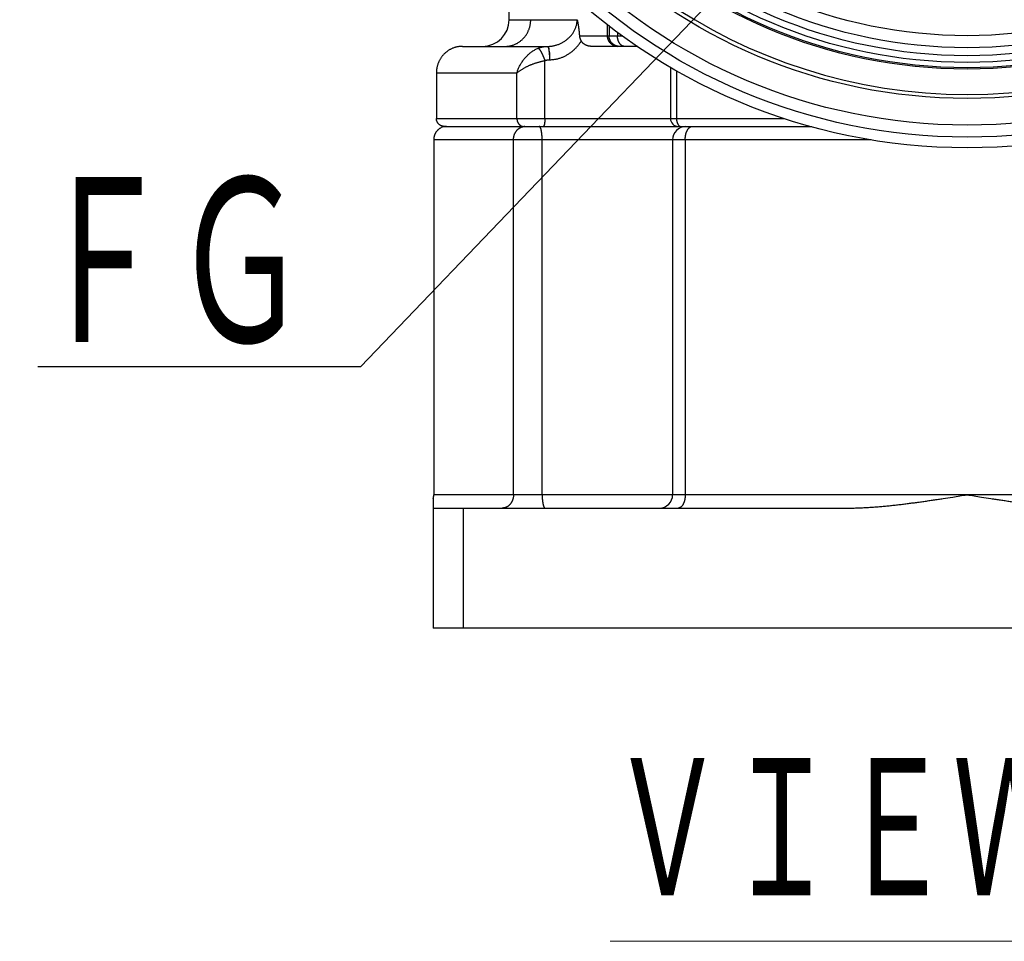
# Model space of a CAD drawing. Header units: millimetres. Extents: x 0 to 1733, y 0 to 1188.
# Tile 4 of 154: x 513 to 602, y 240 to 323. Entities that reach past the tile are written whole.
import ezdxf

# ---------------------------------------------------------------- set-up
doc = ezdxf.new("R2010")
doc.units = ezdxf.units.MM
doc.header["$LTSCALE"] = 0.727559
for name, color, linetype in [('NoLayerName_001', 7, 'Continuous'), ('NoLayerName_004', 7, 'Continuous'), ('NoLayerName_007', 7, 'Continuous')]:
    doc.layers.add(name, color=color, linetype=linetype)
doc.styles.get("Standard").update_dxf_attribs({"font": 'txt', "bigfont": 'extfont2'})
doc.dimstyles.get("Standard").update_dxf_attribs({"dimtxt": 2.5, "dimasz": 2.5, "dimexe": 1, "dimexo": 1, "dimtad": 1, "dimdec": 3, "dimzin": 0, "dimdsep": 46, "dimtxsty": 'Standard', "dimcen": 2.5, "dimadec": 3, "dimazin": 0, "dimtfac": 0.75, "dimtdec": 3, "dimtmove": 0, "dimatfit": 3, "dimfxl": 1, "dimarcsym": 0})

msp = doc.modelspace()

# ---------------------------------------------------------------- linework, layer by layer
at = {"layer": 'NoLayerName_001', "color": 7, "linetype": 'Continuous', "lineweight": 25}
for radius in [50.76, 42.72]:
    msp.add_circle((598.47196234, 364.35411957), radius, dxfattribs=at)
at = {"layer": 'NoLayerName_004', "color": 7, "linetype": 'Continuous', "lineweight": 25}
for radius in [52.8, 51.83999968, 48.36, 45.72, 45.6, 45.12, 44.51791783, 43.79967171]:
    msp.add_circle((598.47196234, 364.35411957), radius, dxfattribs=at)
msp.add_arc((598.47196234, 364.35411957), 48, 200.1342107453, 339.8657892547, dxfattribs=at)
at = {"layer": 'NoLayerName_007', "color": 7, "linetype": 'Continuous', "lineweight": 25}
for p, q in [((557.31196234, 323.07411957), (557.31196234, 331.34507339)), ((553.11196234, 320.67411957), (560.76970079, 320.67411957)), ((568.87956333, 320.67411957), (564.71805073, 320.67411957)), ((571.81010383, 318.81637629), (571.81010383, 314.19411957)), ((550.76944448, 318.27411957), (550.76944448, 314.19411957)), ((551.50525817, 313.47411957), (572.4967803, 313.47411957)), ((572.53010589, 313.47411957), (584.51072571, 313.47411957)), ((550.52917013, 312.27411957), (550.52917013, 280.35411957)), ((572.00346866, 312.27411957), (572.00346866, 280.35411957)), ((550.47196234, 279.97953365), (550.47196234, 268.35411957)), ((550.47196234, 279.15411957), (587.67196234, 279.15411957)), ((553.17295573, 279.15411957), (553.17295573, 268.35411957)), ((646.47196234, 268.35411957), (550.47196234, 268.35411957))]:
    msp.add_line(p, q, dxfattribs=at)
at = {"layer": 'NoLayerName_007', "color": 8, "linetype": 'Continuous', "lineweight": 25}
for p, q in [((557.31196242, 323.07411957), (563.42581508, 323.07411957)), ((566.14988658, 321.63411957), (566.14988658, 322.65244365)), ((566.28639494, 322.54478679), (566.28639494, 321.63411957)), ((563.6263119, 321.63411957), (567.04904747, 321.63411957)), ((567.04904747, 321.9433234), (567.04904747, 321.63411957)), ((567.04904766, 321.63411957), (567.4433131, 321.63411957)), ((560.52045558, 314.19411957), (560.52045558, 319.39256202)), ((558.00673957, 318.27411957), (550.76944448, 318.27411957)), ((558.00673957, 314.19411957), (558.00673957, 318.27411957)), ((572.35387037, 318.51166751), (572.35387037, 314.19411957)), ((550.76944448, 314.19411957), (582.00327439, 314.19411957)), ((589.8589235, 312.27411957), (550.52917013, 312.27411957)), ((557.7027978, 280.35411957), (557.7027978, 312.27411957)), ((560.27668863, 280.35411957), (560.27668863, 312.27411957)), ((573.13670583, 312.27411957), (573.13670583, 280.35411957)), ((646.47196234, 280.35411957), (550.52917013, 280.35411957))]:
    msp.add_line(p, q, dxfattribs=at)
at = {"layer": 'NoLayerName_007', "color": 7, "linetype": 'Continuous', "lineweight": 25}
for centre, radius, start, end in [((554.91196234, 323.07411957), 2.4, 270, 0), ((553.11147564, 318.29776772), 2.3763519, 89.988265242, 98.1872037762), ((551.68557583, 312.34394117), 1.13003108, 106.968134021, 122.8607555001), ((551.68763648, 312.33350383), 1.14061594, 90.033627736, 106.9141295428), ((572.53010383, 314.19411957), 0.72, 180, 270), ((573.20346866, 312.27411957), 1.2, 89.999862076, 180), ((549.27370478, 280.35419627), 1.25546536, 342.6369528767, 359.9964993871), ((570.80346866, 280.35411957), 1.2, 269.9999455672, 0)]:
    msp.add_arc(centre, radius, start, end, dxfattribs=at)
at = {"layer": 'NoLayerName_007', "color": 8, "linetype": 'Continuous', "lineweight": 25}
for centre, radius, start, end in [((567.06565038, 321.54934753), 0.87522843, 258.1750614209, 269.9413501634), ((558.72237536, 312.61415066), 0.85996897, 90.0232158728, 96.9936431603)]:
    msp.add_arc(centre, radius, start, end, dxfattribs=at)
for points, knots in [([(556.95983233, 320.67411957), (557.00051893, 320.67528735), (557.08208176, 320.67593289), (557.20411227, 320.68708835), (557.32565099, 320.70420363), (557.44623324, 320.72828869), (557.56542155, 320.75894479), (557.68277006, 320.79615424), (557.79784025, 320.83979144), (557.91019936, 320.88979603), (558.01951276, 320.94595301), (558.12552885, 321.00798632), (558.22800296, 321.07564525), (558.32669293, 321.14867461), (558.42135558, 321.2268212), (558.51174884, 321.30983063), (558.59763028, 321.39745704), (558.67878118, 321.48944943), (558.75505854, 321.58551387), (558.82632285, 321.68537476), (558.89243721, 321.78875576), (558.9532643, 321.89538114), (559.00866571, 322.00497559), (559.05850658, 322.11726208), (559.10263443, 322.23196227), (559.14098259, 322.34874953), (559.17353186, 322.46727863), (559.20022802, 322.58720627), (559.22110623, 322.70818671), (559.23587698, 322.8298799), (559.24545593, 322.95192597), (559.2460018, 323.0334377), (559.24700203, 323.07411957)], [0, 0, 0, 0, 0.1221100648, 0.2445589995, 0.3672815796, 0.490201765, 0.6132377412, 0.7363068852, 0.8593307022, 0.9822457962, 1.1050636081, 1.2278257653, 1.3505578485, 1.4732716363, 1.5959681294, 1.7186405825, 1.8412776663, 1.9638826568, 2.0864854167, 2.2091090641, 2.3317679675, 2.4544700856, 2.5772193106, 2.7000178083, 2.8228669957, 2.9457510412, 3.0686335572, 3.1914681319, 3.314201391, 3.4367758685, 3.5591328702, 3.6812153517, 3.6812153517, 3.6812153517, 3.6812153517]), ([(560.76970079, 320.67411957), (560.81332404, 320.67525883), (560.90072244, 320.67589412), (561.03153365, 320.68673912), (561.16191605, 320.70327395), (561.29151604, 320.72640448), (561.42000405, 320.75566444), (561.54704406, 320.79095647), (561.67230222, 320.83208511), (561.79546418, 320.87888808), (561.9162526, 320.93122328), (562.03442949, 320.9889698), (562.14978073, 321.05201273), (562.26209312, 321.12023843), (562.37115338, 321.19353327), (562.47674847, 321.2717835), (562.57865909, 321.3548723), (562.67664681, 321.44265681), (562.77036297, 321.53505737), (562.85942083, 321.63197386), (562.94342802, 321.7332998), (563.0219918, 321.83892884), (563.09471655, 321.94875573), (563.16121285, 322.06266841), (563.22102844, 322.18050934), (563.2738268, 322.30190797), (563.31936662, 322.42633316), (563.35731047, 322.55322069), (563.38745905, 322.68199689), (563.4091215, 322.81210097), (563.42341982, 322.94292949), (563.42429991, 323.03047883), (563.42581508, 323.07411957)], [0, 0, 0, 0, 0.1309143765, 0.2620808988, 0.3934861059, 0.5250938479, 0.6568486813, 0.7886791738, 0.920501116, 1.0522226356, 1.1838060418, 1.3152807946, 1.4466790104, 1.5780328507, 1.7093758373, 1.8407441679, 1.9721780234, 2.1037038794, 2.2352750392, 2.3668460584, 2.4984020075, 2.6299622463, 2.7615841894, 2.8933669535, 3.0254459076, 3.1578099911, 3.2902840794, 3.4226972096, 3.5548984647, 3.686766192, 3.8182175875, 3.9492186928, 3.9492186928, 3.9492186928, 3.9492186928]), ([(566.88629673, 320.69269295), (566.86574001, 320.69782065), (566.82420075, 320.70697192), (566.76358917, 320.72757303), (566.70414937, 320.75205896), (566.64636913, 320.78097851), (566.5905087, 320.81391595), (566.53689037, 320.85071705), (566.48582014, 320.89115786), (566.43760956, 320.93503455), (566.39256763, 320.98213677), (566.35100798, 321.03226818), (566.31321237, 321.08521364), (566.27922599, 321.14061431), (566.24909084, 321.19815184), (566.22284456, 321.25750626), (566.20052206, 321.31835934), (566.18217491, 321.38039323), (566.16779424, 321.4432891), (566.15759841, 321.5067333), (566.15096552, 321.57039396), (566.15057935, 321.61293517), (566.14988658, 321.63411957)], [0, 0, 0, 0, 0.0635598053, 0.1274787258, 0.1917431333, 0.256314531, 0.321136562, 0.3861417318, 0.4512579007, 0.5164146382, 0.5815495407, 0.6466146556, 0.7116001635, 0.7765394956, 0.8414460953, 0.9063088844, 0.971097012, 1.0357645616, 1.1002552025, 1.164506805, 1.2284560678, 1.2920432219, 1.2920432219, 1.2920432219, 1.2920432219]), ([(567.22310415, 320.67411957), (567.20664211, 320.6745745), (567.17364596, 320.67482517), (567.12426848, 320.67917364), (567.07507465, 320.68585367), (567.02624083, 320.69526437), (566.97793318, 320.70725623), (566.93032095, 320.72182804), (566.88357114, 320.73893667), (566.83784979, 320.7585622), (566.79329376, 320.78063566), (566.7500093, 320.80505822), (566.70810037, 320.83174135), (566.66766994, 320.86059462), (566.62882129, 320.89152837), (566.59165752, 320.92445259), (566.55628201, 320.95927896), (566.52279405, 320.99591726), (566.49126102, 321.03425234), (566.46174929, 321.07417426), (566.43432454, 321.11557288), (566.4090525, 321.15833824), (566.38599948, 321.20236061), (566.36523007, 321.24752939), (566.34681747, 321.29373287), (566.33080018, 321.34083614), (566.31718983, 321.38869131), (566.3060148, 321.43715105), (566.29726547, 321.48606673), (566.2910689, 321.53529227), (566.28704545, 321.5846729), (566.28681532, 321.61765851), (566.28639494, 321.63411957)], [0, 0, 0, 0, 0.0494049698, 0.0989397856, 0.1485791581, 0.1982945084, 0.2480557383, 0.2978329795, 0.3475983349, 0.3973288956, 0.4470246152, 0.4966975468, 0.546355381, 0.5960021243, 0.6456392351, 0.6952667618, 0.7448844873, 0.794495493, 0.8441087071, 0.8937309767, 0.9433666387, 0.9930185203, 1.0426889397, 1.0923807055, 1.1420974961, 1.1918338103, 1.2415724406, 1.291292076, 1.3409688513, 1.3905776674, 1.4400935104, 1.4894927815, 1.4894927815, 1.4894927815, 1.4894927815]), ([(567.68069567, 320.67411957), (567.66674527, 320.67487634), (567.63867553, 320.6753271), (567.59700452, 320.68244299), (567.55593838, 320.69299403), (567.51585445, 320.70738367), (567.47709799, 320.72510053), (567.44000516, 320.74589061), (567.40484359, 320.76950422), (567.37168804, 320.79562758), (567.34049567, 320.82398298), (567.31120599, 320.85431223), (567.28375806, 320.88635757), (567.25809175, 320.91986274), (567.23414328, 320.95457822), (567.21182825, 320.99029271), (567.1911296, 321.02689495), (567.17200808, 321.06430236), (567.15442, 321.10243981), (567.13832172, 321.14123218), (567.1236697, 321.18060448), (567.11042024, 321.22048173), (567.0985303, 321.26078985), (567.08795258, 321.30145981), (567.0786712, 321.34243873), (567.07067372, 321.38367993), (567.06394477, 321.42513813), (567.05847392, 321.46676814), (567.05423352, 321.50852462), (567.0512599, 321.55036283), (567.04935103, 321.59223578), (567.04924577, 321.62016522), (567.04904747, 321.63411957)], [0, 0, 0, 0, 0.0419127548, 0.084057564, 0.1264444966, 0.1690095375, 0.2116318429, 0.2541495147, 0.2964308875, 0.3385665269, 0.3806677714, 0.4227975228, 0.4649747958, 0.5071797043, 0.549358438, 0.5914513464, 0.633476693, 0.6754679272, 0.7174494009, 0.7594368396, 0.8014378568, 0.8434524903, 0.8854737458, 0.9274903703, 0.9695001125, 1.0115034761, 1.0534988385, 1.095482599, 1.1374493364, 1.1793919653, 1.2213018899, 1.263169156, 1.263169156, 1.263169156, 1.263169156]), ([(558.00673957, 318.27411957), (558.02140037, 318.32216099), (558.04917595, 318.41879988), (558.10025911, 318.56085581), (558.15678993, 318.7010032), (558.21962847, 318.83872589), (558.28833238, 318.97389464), (558.36280928, 319.1062763), (558.44287299, 319.23566555), (558.52836256, 319.36184961), (558.61911084, 319.48461743), (558.71494401, 319.60374957), (558.81566343, 319.71899152), (558.9211435, 319.8299558), (559.03122564, 319.9362202), (559.14574878, 320.03735369), (559.26454823, 320.13293343), (559.38747317, 320.22250494), (559.51432292, 320.30572883), (559.64508325, 320.38183513), (559.77904742, 320.45165133), (559.87177511, 320.49060186), (559.91766635, 320.51100447)], [0, 0, 0, 0, 0.1506859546, 0.301549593, 0.4526293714, 0.6039519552, 0.7555337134, 0.907382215, 1.0594977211, 1.2118746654, 1.3645031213, 1.5173702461, 1.6704287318, 1.823531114, 1.9765279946, 2.129294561, 2.2817345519, 2.4337844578, 2.5854179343, 2.7366503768, 2.8875435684, 3.0382102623, 3.0382102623, 3.0382102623, 3.0382102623]), ([(559.91765757, 320.51103155), (559.92781831, 320.50426664), (559.94913463, 320.49188806), (559.97560833, 320.46605589), (560.00080184, 320.43930471), (560.02426571, 320.4110648), (560.04655746, 320.38200508), (560.06801928, 320.35232644), (560.0887102, 320.32208599), (560.10869914, 320.29134476), (560.12805116, 320.26016417), (560.14683223, 320.22860551), (560.1651081, 320.19673011), (560.1829442, 320.16459907), (560.20040798, 320.13227269), (560.21756555, 320.09980194), (560.2344201, 320.06719526), (560.25098138, 320.03445792), (560.26725866, 320.00159371), (560.28326146, 319.96860656), (560.29899924, 319.93550035), (560.31448148, 319.90227899), (560.32971763, 319.86894637), (560.34471722, 319.8355064), (560.3594895, 319.80196293), (560.3740445, 319.76832059), (560.38838694, 319.7345825), (560.40251814, 319.70075114), (560.41644, 319.66682961), (560.43015424, 319.63282092), (560.4436626, 319.59872812), (560.45696697, 319.56455428), (560.47006852, 319.53030223), (560.4829712, 319.49597579), (560.49566861, 319.46157509), (560.50819288, 319.42711397), (560.51635313, 319.40407327), (560.52045664, 319.39256202)], [0, 0, 0, 0, 0.0366202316, 0.0735312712, 0.1103216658, 0.1469695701, 0.1835795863, 0.2201940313, 0.2568291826, 0.2934937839, 0.3301902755, 0.3669154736, 0.403661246, 0.4404151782, 0.4771612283, 0.5138855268, 0.5505889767, 0.5872753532, 0.6239481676, 0.6606106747, 0.6972658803, 0.7339165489, 0.7705652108, 0.807214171, 0.8438655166, 0.8805210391, 0.9171811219, 0.9538451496, 0.9905124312, 1.0271822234, 1.0638537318, 1.1005261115, 1.1371984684, 1.1738698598, 1.2105392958, 1.2472057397, 1.2838681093, 1.2838681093, 1.2838681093, 1.2838681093]), ([(559.91766635, 320.51100447), (559.93513604, 320.5179098), (559.9699798, 320.53207832), (560.02309288, 320.55128806), (560.07672516, 320.56929916), (560.13090989, 320.58587935), (560.18556706, 320.60107917), (560.24064711, 320.61487319), (560.29609228, 320.62725631), (560.35184704, 320.6382181), (560.40785524, 320.64774915), (560.46406091, 320.65584121), (560.52040806, 320.66248034), (560.57684053, 320.66767418), (560.63330289, 320.6713498), (560.68973703, 320.67373424), (560.72735335, 320.67387045), (560.74613733, 320.67411957)], [0, 0, 0, 0, 0.05635477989, 0.11282888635, 0.16940618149, 0.22606954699, 0.28280104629, 0.33958208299, 0.39639355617, 0.45321601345, 0.51002980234, 0.56681522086, 0.62355266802, 0.68022279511, 0.7368066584, 0.79328587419, 0.8496427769, 0.8496427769, 0.8496427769, 0.8496427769]), ([(560.74613733, 320.67411957), (560.75109177, 320.67283305), (560.76192062, 320.67162545), (560.77459673, 320.6606633), (560.78550275, 320.64848441), (560.79490746, 320.63508868), (560.80273314, 320.62126458), (560.80931972, 320.60709002), (560.81502715, 320.59266491), (560.8202353, 320.57807129), (560.82522999, 320.56337503), (560.82999335, 320.54855974), (560.83454303, 320.53363659), (560.83888556, 320.51861363), (560.84303039, 320.50350003), (560.84698617, 320.48830465), (560.85076175, 320.47303643), (560.85436595, 320.45770431), (560.85780759, 320.44231722), (560.86109547, 320.42688408), (560.86423841, 320.41141382), (560.86724526, 320.39591539), (560.8701246, 320.38039767), (560.87288616, 320.36486975), (560.87553532, 320.34934002), (560.87809365, 320.33381942), (560.87971467, 320.3234677), (560.88053475, 320.31829858)], [0, 0, 0, 0, 0.01535626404, 0.03164342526, 0.04847179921, 0.06473240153, 0.08053209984, 0.09609749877, 0.11157695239, 0.12705813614, 0.14257887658, 0.15814102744, 0.17374260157, 0.18938107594, 0.20505342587, 0.22075615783, 0.23648534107, 0.25223663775, 0.26800533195, 0.28378635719, 0.29957432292, 0.31536353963, 0.33114804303, 0.34692161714, 0.3626778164, 0.37840998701, 0.39411128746, 0.39411128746, 0.39411128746, 0.39411128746]), ([(560.76970079, 320.67411957), (560.77457032, 320.67281416), (560.78526938, 320.67156719), (560.79760936, 320.66047027), (560.80831752, 320.64831859), (560.81777267, 320.63511417), (560.82580176, 320.62158087), (560.83264109, 320.6077399), (560.83854832, 320.59364452), (560.84379111, 320.57932861), (560.84859895, 320.5648319), (560.8529829, 320.55014398), (560.85696566, 320.53528147), (560.86056414, 320.52026084), (560.8637966, 320.50509917), (560.86668092, 320.48981336), (560.86923506, 320.47442039), (560.87147695, 320.45893718), (560.87342449, 320.4433807), (560.87509562, 320.42776788), (560.87650819, 320.4121157), (560.87768023, 320.3964411), (560.87862918, 320.38076104), (560.87937454, 320.36509252), (560.87992826, 320.34945242), (560.88033022, 320.33385802), (560.8804548, 320.3234776), (560.88053475, 320.31829858)], [0, 0, 0, 0, 0.01512439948, 0.03122954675, 0.04794047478, 0.06409711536, 0.07975759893, 0.09512830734, 0.11036685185, 0.12558731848, 0.14085477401, 0.1561801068, 0.17156515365, 0.18700975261, 0.20251189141, 0.21806785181, 0.23367234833, 0.24931865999, 0.26499875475, 0.28070340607, 0.29642230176, 0.31214414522, 0.32785674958, 0.34354712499, 0.35920155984, 0.37480569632, 0.39034460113, 0.39034460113, 0.39034460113, 0.39034460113]), ([(560.92477447, 319.4726985), (560.97078955, 319.47370392), (561.06294705, 319.47421147), (561.20095573, 319.48401591), (561.33858057, 319.49916286), (561.47546319, 319.52058308), (561.61126262, 319.54796527), (561.74563907, 319.58132767), (561.87828399, 319.62063102), (562.00897911, 319.66574126), (562.13757913, 319.71648831), (562.26395389, 319.77271958), (562.38797423, 319.83427958), (562.50951091, 319.901013), (562.62842495, 319.97276183), (562.74456865, 320.04934415), (562.85778568, 320.130557), (562.96790932, 320.21619536), (563.07477278, 320.30605336), (563.17820939, 320.39992518), (563.27805119, 320.49760584), (563.37413485, 320.5988875), (563.4662795, 320.70357342), (563.55436918, 320.81142576), (563.63804612, 320.92236006), (563.71785151, 321.03572168), (563.76668921, 321.11402214), (563.79160579, 321.15276001)], [0, 0, 0, 0, 0.1380782, 0.2763811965, 0.4148338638, 0.5533576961, 0.6918733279, 0.8303030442, 0.9685862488, 1.1067721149, 1.244953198, 1.3832094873, 1.521608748, 1.6602073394, 1.7990500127, 1.938143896, 2.0774560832, 2.2169424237, 2.3565504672, 2.496220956, 2.6358892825, 2.7754869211, 2.914942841, 3.0541849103, 3.1931413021, 3.3317419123, 3.4699198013, 3.4699198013, 3.4699198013, 3.4699198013]), ([(560.88053475, 320.31829858), (560.88403822, 320.30458966), (560.8913142, 320.2772368), (560.90061747, 320.23580303), (560.90903756, 320.19417151), (560.91646103, 320.15232606), (560.92300005, 320.11030924), (560.92870628, 320.06814781), (560.93364744, 320.02587279), (560.93788739, 319.98351407), (560.94148926, 319.9411012), (560.94452326, 319.89865884), (560.94700846, 319.85620025), (560.94894921, 319.81373158), (560.95035393, 319.77125701), (560.95122988, 319.72878065), (560.95158507, 319.68630661), (560.95142563, 319.64383905), (560.95076455, 319.60138182), (560.94958919, 319.55894008), (560.94798254, 319.51651401), (560.94644137, 319.48825276), (560.94572955, 319.47411957)], [0, 0, 0, 0, 0.04244855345, 0.08490144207, 0.127371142, 0.16986496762, 0.21238543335, 0.25493062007, 0.29749454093, 0.34006750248, 0.38263645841, 0.42518693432, 0.46771591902, 0.51022673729, 0.5527224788, 0.59520594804, 0.63767966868, 0.68014588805, 0.72260658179, 0.76506345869, 0.80751796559, 0.84997129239, 0.84997129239, 0.84997129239, 0.84997129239]), ([(560.88053475, 320.31829858), (560.88241915, 320.30430987), (560.88628312, 320.27634467), (560.89150844, 320.23432089), (560.89644305, 320.19226133), (560.90106152, 320.15016444), (560.90542425, 320.10803965), (560.90954302, 320.06588972), (560.91342447, 320.02371657), (560.91707641, 319.9815219), (560.92050635, 319.9393074), (560.9237219, 319.89707474), (560.92673061, 319.85482564), (560.92954006, 319.81256176), (560.93215783, 319.77028481), (560.93459148, 319.72799647), (560.93684867, 319.68569844), (560.93893658, 319.64339238), (560.9408643, 319.60108005), (560.94263376, 319.55876293), (560.94427358, 319.51644345), (560.94523311, 319.4882267), (560.94572955, 319.47411957)], [0, 0, 0, 0, 0.04234518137, 0.08469135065, 0.12703925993, 0.16938867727, 0.21173863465, 0.25408893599, 0.29644000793, 0.33879215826, 0.381145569, 0.4235003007, 0.46585629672, 0.5082133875, 0.55057129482, 0.59292963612, 0.6352879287, 0.67764559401, 0.72000196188, 0.76235627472, 0.80470769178, 0.84705529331, 0.84705529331, 0.84705529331, 0.84705529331]), ([(558.00673957, 318.27411957), (558.03433499, 318.2988133), (558.08869181, 318.34920135), (558.17539485, 318.4189187), (558.26452984, 318.48557726), (558.35618471, 318.54888608), (558.44970376, 318.60938134), (558.54467461, 318.66743765), (558.64092871, 318.72316013), (558.73838717, 318.77662819), (558.83697621, 318.82794646), (558.93662453, 318.87721608), (559.03726095, 318.92453593), (559.13880542, 318.97001457), (559.24121182, 319.01367), (559.34443704, 319.05549223), (559.4484331, 319.09547647), (559.55315273, 319.13361629), (559.65854846, 319.16990563), (559.76457286, 319.20433847), (559.87117858, 319.2369083), (559.9783179, 319.26761054), (560.08594449, 319.29643334), (560.19400684, 319.323392), (560.30247283, 319.34840054), (560.4112379, 319.37175061), (560.48409, 319.38547365), (560.52045558, 319.39256202)], [0, 0, 0, 0, 0.1110926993, 0.2222649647, 0.3335639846, 0.4449624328, 0.5563691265, 0.6676664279, 0.7788594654, 0.8899982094, 1.0011243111, 1.1122713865, 1.2234654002, 1.3347234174, 1.446043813, 1.5574169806, 1.6688325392, 1.7802794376, 1.8917460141, 2.0032200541, 2.1146888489, 2.2261392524, 2.3375577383, 2.4489304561, 2.5602432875, 2.6714819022, 2.7826318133, 2.7826318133, 2.7826318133, 2.7826318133]), ([(560.52045558, 319.39256202), (560.52897681, 319.39594976), (560.54597211, 319.40290064), (560.57188256, 319.41232605), (560.59804872, 319.42116435), (560.624487, 319.42930175), (560.65115804, 319.436763), (560.67803745, 319.44353564), (560.70509683, 319.44961716), (560.73230887, 319.45500246), (560.75964594, 319.45968692), (560.7870805, 319.4636665), (560.81458503, 319.46693436), (560.84213189, 319.46949424), (560.86969383, 319.47131042), (560.89724221, 319.47249409), (560.91560502, 319.47257126), (560.92477447, 319.4726985)], [0, 0, 0, 0, 0.02750989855, 0.05507842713, 0.08269768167, 0.11035926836, 0.13805438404, 0.16577389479, 0.19350841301, 0.2212483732, 0.24898410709, 0.27670591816, 0.3044041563, 0.33206929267, 0.35969199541, 0.38726320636, 0.41477421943, 0.41477421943, 0.41477421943, 0.41477421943]), ([(558.00673957, 314.19411957), (558.00698967, 314.18219791), (558.00712411, 314.15831525), (558.00952871, 314.12252775), (558.01326258, 314.08679614), (558.01857332, 314.05120125), (558.02540711, 314.01581968), (558.03379115, 313.98072921), (558.04373098, 313.94600731), (558.05523794, 313.91173159), (558.06832204, 313.87797973), (558.08299265, 313.84483005), (558.09925561, 313.81237402), (558.11708734, 313.78071193), (558.13644986, 313.74995701), (558.15730434, 313.72023093), (558.1796101, 313.69165334), (558.20333174, 313.66435116), (558.22841531, 313.63842513), (558.25487623, 313.61407383), (558.28247276, 313.59113316), (558.30212187, 313.57755775), (558.31177546, 313.57056651)], [0, 0, 0, 0, 0.0357728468, 0.07162735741, 0.10755022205, 0.14352983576, 0.17955678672, 0.21562434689, 0.25172896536, 0.28787076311, 0.32405402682, 0.36028769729, 0.39658278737, 0.43291962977, 0.46925908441, 0.50556569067, 0.54180930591, 0.5779664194, 0.61402152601, 0.6499685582, 0.68581236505, 0.7215702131, 0.7215702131, 0.7215702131, 0.7215702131]), ([(558.15579944, 313.27186144), (558.16247739, 313.27698725), (558.17574207, 313.28735864), (558.1961865, 313.30219709), (558.21696251, 313.3165807), (558.23813546, 313.3304163), (558.25969528, 313.3437069), (558.28164701, 313.35642532), (558.30397378, 313.36856337), (558.32665344, 313.38010933), (558.34966205, 313.39105048), (558.37297574, 313.40137409), (558.39657058, 313.41106745), (558.4204227, 313.42011781), (558.44450819, 313.42851249), (558.46880317, 313.43623857), (558.49328368, 313.44328395), (558.51792611, 313.44963358), (558.54270547, 313.45528324), (558.56760205, 313.46018841), (558.59257631, 313.46445462), (558.60931695, 313.46657282), (558.61766621, 313.46772118)], [0, 0, 0, 0, 0.02525508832, 0.05050878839, 0.07577197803, 0.10105685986, 0.12637698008, 0.15174463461, 0.17715727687, 0.20260648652, 0.22808376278, 0.25358061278, 0.27908862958, 0.30459957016, 0.33010543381, 0.35559854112, 0.38107161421, 0.4065178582, 0.43193104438, 0.45730559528, 0.48263667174, 0.50792026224, 0.50792026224, 0.50792026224, 0.50792026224]), ([(558.31177546, 313.57056651), (558.31626397, 313.56761188), (558.32518159, 313.56161177), (558.33891385, 313.5531572), (558.35285562, 313.54504081), (558.36704629, 313.53732768), (558.38147571, 313.53000946), (558.39614271, 313.52309987), (558.41103432, 313.51660438), (558.42613351, 313.51053179), (558.44142167, 313.50489134), (558.45688026, 313.49969234), (558.47249071, 313.49494407), (558.48823447, 313.49065584), (558.50409297, 313.48683694), (558.52004766, 313.48349678), (558.53607998, 313.48064423), (558.55217139, 313.47829027), (558.56830326, 313.47643805), (558.5844573, 313.4751199), (558.60061401, 313.47425954), (558.61138824, 313.47420971), (558.61676805, 313.47411957)], [0, 0, 0, 0, 0.01612108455, 0.0322405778, 0.04836800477, 0.06451340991, 0.08068734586, 0.09689894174, 0.11314564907, 0.12942032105, 0.1457158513, 0.16202525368, 0.17834173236, 0.19465875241, 0.21097011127, 0.22727001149, 0.24355313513, 0.25981471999, 0.27605063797, 0.29225747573, 0.3084326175, 0.32457433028, 0.32457433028, 0.32457433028, 0.32457433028]), ([(560.06119402, 313.45090293), (560.06046916, 313.45153691), (560.0590297, 313.45281539), (560.05681306, 313.45466643), (560.05455703, 313.45647068), (560.05224986, 313.45821759), (560.04988735, 313.45990523), (560.04746416, 313.46152844), (560.0449791, 313.46308209), (560.04243505, 313.46456132), (560.03983645, 313.46595967), (560.03718792, 313.46727066), (560.0344941, 313.46848781), (560.0317596, 313.46960463), (560.02898904, 313.47061462), (560.02618703, 313.47151127), (560.02335819, 313.47228817), (560.02050711, 313.47293834), (560.01763845, 313.47345704), (560.01475668, 313.47383105), (560.01186687, 313.47407862), (560.0099361, 313.47409344), (560.00897233, 313.47411957)], [0, 0, 0, 0, 0.002888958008, 0.005775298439, 0.008662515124, 0.011554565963, 0.014455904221, 0.017371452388, 0.02030301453, 0.023246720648, 0.026198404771, 0.029154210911, 0.032110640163, 0.035064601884, 0.038013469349, 0.040955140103, 0.043888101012, 0.04681149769, 0.049725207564, 0.052629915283, 0.055527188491, 0.058419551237, 0.058419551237, 0.058419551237, 0.058419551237]), ([(560.11852842, 313.3690523), (560.11777683, 313.37054319), (560.11628551, 313.37353013), (560.11397959, 313.37797525), (560.11163067, 313.38239815), (560.109229, 313.38679629), (560.10677412, 313.39117178), (560.10426351, 313.39552513), (560.10169563, 313.39985522), (560.09906533, 313.40415634), (560.09636868, 313.40842159), (560.09360179, 313.41264379), (560.09076076, 313.41681581), (560.0878417, 313.42093048), (560.08484071, 313.42498065), (560.08175387, 313.42895915), (560.07857738, 313.43285891), (560.07530697, 313.4366724), (560.07194001, 313.44039383), (560.0684679, 313.44401091), (560.06490413, 313.44753553), (560.06242179, 313.449771), (560.06119402, 313.45090293)], [0, 0, 0, 0, 0.00500887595, 0.01001543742, 0.01502238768, 0.02003248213, 0.02504852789, 0.03007338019, 0.03510838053, 0.04015087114, 0.04519778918, 0.05024638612, 0.05529426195, 0.06033940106, 0.06538020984, 0.07041555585, 0.07544480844, 0.08046788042, 0.08548527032, 0.09049810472, 0.0955081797, 0.10051800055, 0.10051800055, 0.10051800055, 0.10051800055]), ([(560.27668863, 312.27411957), (560.27663396, 312.28895354), (560.27660631, 312.31862854), (560.27607428, 312.36314641), (560.27522932, 312.40767399), (560.27400425, 312.45220337), (560.27239751, 312.49672683), (560.27038993, 312.54123657), (560.26796708, 312.58572484), (560.26511327, 312.63018386), (560.26181311, 312.67460586), (560.25805115, 312.71898308), (560.25381199, 312.76330775), (560.24908008, 312.80757208), (560.24384032, 312.85176836), (560.23807607, 312.89588864), (560.23177622, 312.9399262), (560.22490674, 312.98387275), (560.21737914, 313.02771262), (560.20911302, 313.07143155), (560.20002776, 313.11501537), (560.19003529, 313.1584481), (560.17908318, 313.20169838), (560.16699514, 313.24467084), (560.15316237, 313.28706923), (560.13759411, 313.32883882), (560.12466861, 313.35556098), (560.11852842, 313.3690523)], [0, 0, 0, 0, 0.0445022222, 0.0890241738, 0.1335609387, 0.1781079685, 0.2226611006, 0.267216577, 0.3117710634, 0.3563216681, 0.4008659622, 0.4454019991, 0.4899283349, 0.5344440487, 0.5789487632, 0.6234426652, 0.6679265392, 0.7124030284, 0.7568790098, 0.8013652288, 0.845876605, 0.8904326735, 0.935056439, 0.9797145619, 1.0243197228, 1.0688363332, 1.1133049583, 1.1133049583, 1.1133049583, 1.1133049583]), ([(560.52045558, 314.19411957), (560.52043075, 314.18576999), (560.52041863, 314.16908053), (560.52017556, 314.14405844), (560.5197853, 314.11905666), (560.51921445, 314.09406512), (560.51845929, 314.06907369), (560.5175082, 314.04407226), (560.51635164, 314.01905073), (560.51497954, 313.99399898), (560.51338195, 313.9689069), (560.51154891, 313.94376438), (560.50947068, 313.91856476), (560.50713951, 313.89331806), (560.50456023, 313.86805312), (560.50173859, 313.84281511), (560.49868074, 313.81765237), (560.49539274, 313.79261324), (560.49188089, 313.76774602), (560.48815071, 313.74309915), (560.4842105, 313.71872055), (560.4800578, 313.69465637), (560.47571614, 313.67088546), (560.47099171, 313.64731552), (560.46554515, 313.62377777), (560.45905648, 313.60006142), (560.45120748, 313.57593755), (560.4416499, 313.55126221), (560.43033119, 313.52590442), (560.41732218, 313.5020817), (560.40114105, 313.4794502), (560.38380014, 313.47672278), (560.37636926, 313.47411957)], [0, 0, 0, 0, 0.02504884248, 0.05006808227, 0.07506895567, 0.10006289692, 0.12506154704, 0.15007676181, 0.17512061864, 0.20020542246, 0.22534371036, 0.25054825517, 0.27583206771, 0.30119802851, 0.32660935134, 0.35201967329, 0.37738260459, 0.40265175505, 0.42778076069, 0.45272331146, 0.4774331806, 0.50186425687, 0.52598178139, 0.54992391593, 0.57397475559, 0.59844450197, 0.62367110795, 0.65002155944, 0.67788833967, 0.70655674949, 0.73272573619, 0.7563467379, 0.7563467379, 0.7563467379, 0.7563467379]), ([(572.35387036, 314.19411957), (572.35389477, 314.18949417), (572.35390782, 314.18024148), (572.35414211, 314.16636208), (572.35450543, 314.15248169), (572.35502138, 314.13860267), (572.35568427, 314.12472729), (572.35649623, 314.11085786), (572.35745733, 314.09699666), (572.35856817, 314.083146), (572.35982922, 314.06930816), (572.36124098, 314.05548544), (572.36280393, 314.04168013), (572.36451858, 314.02789453), (572.3663854, 314.01413092), (572.36840493, 314.00039161), (572.37057756, 313.98667883), (572.3729042, 313.97299462), (572.37538621, 313.95934062), (572.37803433, 313.94572024), (572.38082534, 313.93212927), (572.38285016, 313.92310436), (572.38384204, 313.91858751)], [0, 0, 0, 0, 0.01387639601, 0.02775756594, 0.04164277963, 0.05553132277, 0.06942249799, 0.08331562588, 0.09721004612, 0.11110511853, 0.12500022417, 0.13889476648, 0.15278817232, 0.16667989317, 0.18056940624, 0.19445621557, 0.20833985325, 0.22222000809, 0.2360971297, 0.24997202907, 0.26384565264, 0.27771908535, 0.27771908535, 0.27771908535, 0.27771908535]), ([(572.38384204, 313.91858751), (572.38586807, 313.91007148), (572.38976765, 313.89303497), (572.39648221, 313.86770719), (572.40377874, 313.84253833), (572.41181622, 313.81748208), (572.42063979, 313.79246553), (572.43032233, 313.76743305), (572.44089796, 313.74238378), (572.4524111, 313.71740918), (572.46488644, 313.69267236), (572.47834054, 313.66835247), (572.49279059, 313.64462869), (572.50825406, 313.62168014), (572.52474885, 313.59968571), (572.5422938, 313.57882518), (572.56090745, 313.55927607), (572.58061301, 313.54122628), (572.60142015, 313.52482963), (572.62339123, 313.51037213), (572.64639385, 313.49765909), (572.66274724, 313.49144393), (572.67080596, 313.48804961)], [0, 0, 0, 0, 0.02626115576, 0.0524265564, 0.07859518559, 0.10486975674, 0.13135654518, 0.15816508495, 0.1853769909, 0.21291409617, 0.24065120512, 0.26847221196, 0.2962720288, 0.32395888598, 0.3514571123, 0.3787104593, 0.40568600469, 0.43237860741, 0.45881577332, 0.48506261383, 0.51122634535, 0.53745953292, 0.53745953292, 0.53745953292, 0.53745953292]), ([(572.67080596, 313.48804961), (572.67244412, 313.48747363), (572.67571452, 313.48629418), (572.68067894, 313.4846821), (572.68568104, 313.48316384), (572.69072296, 313.48175851), (572.69579918, 313.48046358), (572.70090623, 313.47928236), (572.70604007, 313.47821659), (572.71119684, 313.47726841), (572.71637261, 313.4764399), (572.72156348, 313.47573302), (572.72676555, 313.47515025), (572.7319749, 313.47469213), (572.73718767, 313.47436641), (572.74239977, 313.47415405), (572.74587465, 313.47414181), (572.74761045, 313.47411957)], [0, 0, 0, 0, 0.00520939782, 0.010428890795, 0.0156566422, 0.020890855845, 0.026129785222, 0.031371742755, 0.036615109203, 0.041858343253, 0.047099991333, 0.052338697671, 0.057573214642, 0.062802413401, 0.068025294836, 0.073241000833, 0.078448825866, 0.078448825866, 0.078448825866, 0.078448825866]), ([(573.13670583, 312.27411957), (573.13686873, 312.2902118), (573.13695401, 312.32243109), (573.13852966, 312.37077618), (573.1410035, 312.41915216), (573.14455605, 312.46751458), (573.14917169, 312.51582034), (573.15488747, 312.56402599), (573.1617263, 312.61208816), (573.16971491, 312.65996345), (573.17887902, 312.70760848), (573.18924463, 312.75497986), (573.20083769, 312.8020342), (573.21368417, 312.84872807), (573.22781006, 312.89501812), (573.24324098, 312.94085957), (573.26000071, 312.98620413), (573.27821393, 313.03096007), (573.29800329, 313.07502671), (573.31949093, 313.11830229), (573.34279981, 313.16068408), (573.36804232, 313.20205764), (573.39529452, 313.24223907), (573.42469442, 313.28091575), (573.45648399, 313.31752713), (573.49037251, 313.35213094), (573.51548067, 313.37233225), (573.52770295, 313.38277522)], [0, 0, 0, 0, 0.0482791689, 0.0966513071, 0.1450946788, 0.1935891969, 0.242116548, 0.2906603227, 0.3392061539, 0.3877418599, 0.436257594, 0.4847459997, 0.5332023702, 0.5816248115, 0.630014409, 0.6783753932, 0.7267116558, 0.7750198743, 0.8233071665, 0.8715969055, 0.9199302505, 0.9683675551, 1.0169415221, 1.06552794, 1.1140119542, 1.1623487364, 1.2105769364, 1.2105769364, 1.2105769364, 1.2105769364]), ([(573.52770295, 313.38277522), (573.52951267, 313.38417452), (573.53311871, 313.38699031), (573.53860758, 313.39111035), (573.54414493, 313.39516608), (573.54974043, 313.39914507), (573.55539285, 313.40304882), (573.56110336, 313.40687473), (573.56687142, 313.41062101), (573.572696, 313.41428521), (573.57857579, 313.41786478), (573.58450952, 313.42135714), (573.59049589, 313.42475976), (573.59653361, 313.42807005), (573.60262138, 313.43128546), (573.60875794, 313.43440342), (573.61494196, 313.43742144), (573.62117227, 313.44033663), (573.62744709, 313.4431477), (573.63376698, 313.44584731), (573.64012379, 313.44845075), (573.64440358, 313.45007655), (573.64653755, 313.4509029)], [0, 0, 0, 0, 0.0068627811, 0.01372514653, 0.02058832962, 0.02745363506, 0.03432243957, 0.04119599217, 0.04807397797, 0.0549553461, 0.06183910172, 0.0687243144, 0.07561012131, 0.08249573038, 0.08938042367, 0.09626356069, 0.10314458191, 0.11002301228, 0.11689846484, 0.12377064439, 0.13063935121, 0.13750448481, 0.13750448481, 0.13750448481, 0.13750448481]), ([(573.64653755, 313.4509029), (573.64916544, 313.45186018), (573.65441116, 313.45382026), (573.66238032, 313.4565014), (573.67041403, 313.45902793), (573.67851599, 313.46136804), (573.68667673, 313.4635256), (573.69489032, 313.46549488), (573.7031499, 313.46727274), (573.71144883, 313.46885536), (573.71978044, 313.47023902), (573.72813805, 313.47142022), (573.73651498, 313.47239457), (573.74490456, 313.47316093), (573.75330017, 313.47370611), (573.76169485, 313.47406177), (573.76729165, 313.4740823), (573.77008725, 313.47411957)], [0, 0, 0, 0, 0.00839045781, 0.01679839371, 0.02522059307, 0.03365391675, 0.04209531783, 0.05054185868, 0.05899072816, 0.06743925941, 0.07588494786, 0.08432546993, 0.09275870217, 0.10118274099, 0.10959592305, 0.11799684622, 0.12638439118, 0.12638439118, 0.12638439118, 0.12638439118]), ([(557.7027978, 312.27411957), (557.70316975, 312.29286309), (557.70336966, 312.33040553), (557.70694465, 312.38666801), (557.71249369, 312.44285229), (557.72038298, 312.49884503), (557.7305307, 312.55453881), (557.74297541, 312.60982459), (557.75772342, 312.66459371), (557.77478971, 312.71873743), (557.79418725, 312.77214681), (557.81592814, 312.82471213), (557.84002114, 312.87630729), (557.86643521, 312.92679755), (557.89512214, 312.97603346), (557.92603354, 313.02385611), (557.95911834, 313.07010932), (557.99433344, 313.11462727), (558.0316072, 313.15727909), (558.07097462, 313.19780346), (558.11207473, 313.23642336), (558.14139753, 313.25986819), (558.15579944, 313.27186144)], [0, 0, 0, 0, 0.0562416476, 0.1125983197, 0.1690514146, 0.2255844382, 0.2821836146, 0.3388384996, 0.3955425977, 0.4522939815, 0.5090959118, 0.5659574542, 0.6228899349, 0.6798680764, 0.7368455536, 0.7937802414, 0.8506359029, 0.907383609, 0.9640032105, 1.0204848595, 1.0768305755, 1.1330558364, 1.1330558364, 1.1330558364, 1.1330558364]), ([(557.7027978, 280.35411957), (557.70228261, 280.33201346), (557.70200538, 280.28770456), (557.69704733, 280.22131791), (557.68933893, 280.15504933), (557.67836136, 280.08909421), (557.66421756, 280.02363834), (557.64684311, 279.95887016), (557.62621834, 279.89497756), (557.6023115, 279.83214865), (557.57509324, 279.77057209), (557.54453684, 279.71043695), (557.51062281, 279.65196779), (557.47342841, 279.59540152), (557.43308695, 279.54099797), (557.38973308, 279.48904385), (557.3435062, 279.43982067), (557.29453585, 279.39362764), (557.24298389, 279.35070149), (557.1888909, 279.31151311), (557.13274552, 279.27566812), (557.09311752, 279.25585974), (557.07361758, 279.24546745)], [0, 0, 0, 0, 0.0663363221, 0.1328795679, 0.1995898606, 0.2664326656, 0.3333803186, 0.4004135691, 0.4675231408, 0.5347113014, 0.601993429, 0.6693995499, 0.7369696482, 0.8046665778, 0.8723900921, 0.9400463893, 1.0075540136, 1.0748481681, 1.1418852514, 1.2086476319, 1.2751486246, 1.3414375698, 1.3414375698, 1.3414375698, 1.3414375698]), ([(560.27668864, 280.35411957), (560.27671811, 280.34357311), (560.2767335, 280.32247946), (560.27701788, 280.29083937), (560.27746309, 280.25919983), (560.27810063, 280.22756219), (560.27892664, 280.1959277), (560.27994672, 280.16429767), (560.28116394, 280.13267338), (560.28258206, 280.1010561), (560.28420465, 280.06944713), (560.28603532, 280.03784776), (560.28807768, 280.00625927), (560.29033534, 279.97468294), (560.29281188, 279.94312005), (560.29551104, 279.91157195), (560.29843579, 279.88004093), (560.30159202, 279.84853163), (560.30498904, 279.81705115), (560.3086353, 279.78560769), (560.3125395, 279.75420949), (560.31671012, 279.72286478), (560.32115642, 279.69158087), (560.32588643, 279.66035743), (560.33093769, 279.62918876), (560.33635262, 279.59806153), (560.342173, 279.56696002), (560.34844082, 279.53586852), (560.35519603, 279.50478155), (560.36246576, 279.4737411), (560.37026158, 279.44284499), (560.37858516, 279.4122376), (560.3874401, 279.38207271), (560.3968356, 279.35243511), (560.40692842, 279.32318207), (560.41835812, 279.29404636), (560.43174232, 279.26452298), (560.44761789, 279.23469609), (560.46532373, 279.20485604), (560.48146685, 279.18807012), (560.48889521, 279.17941685)], [0, 0, 0, 0, 0.0316394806, 0.0632806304, 0.0949232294, 0.1265671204, 0.1582122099, 0.18985847, 0.2215059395, 0.2531547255, 0.2848050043, 0.3164570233, 0.3481111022, 0.3797676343, 0.4114270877, 0.4430900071, 0.4747569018, 0.5064253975, 0.5380900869, 0.5697456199, 0.6013868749, 0.6330089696, 0.6646072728, 0.6961805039, 0.727746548, 0.7593313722, 0.7909622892, 0.8226680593, 0.8544789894, 0.8863958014, 0.9183048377, 0.9500673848, 0.9815470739, 1.0126108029, 1.0433348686, 1.0743633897, 1.1064786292, 1.1404894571, 1.1758079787, 1.2100210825, 1.2100210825, 1.2100210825, 1.2100210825]), ([(573.13670583, 280.35411957), (573.13657855, 280.3401476), (573.13651123, 280.31219597), (573.13528601, 280.27027764), (573.13337679, 280.22837345), (573.13065388, 280.18650005), (573.12714037, 280.14467311), (573.12281842, 280.10290858), (573.11768114, 280.06122234), (573.1117187, 280.01963028), (573.10492205, 279.97814829), (573.09728199, 279.93679226), (573.08878945, 279.8955795), (573.07943766, 279.85453349), (573.06917845, 279.81369559), (573.05796438, 279.77311529), (573.04574852, 279.73284352), (573.03248385, 279.69293126), (573.01812332, 279.65342949), (573.00261983, 279.61438922), (572.98592634, 279.57586147), (572.96799538, 279.53789745), (572.94878394, 279.50055346), (572.92825477, 279.46390752), (572.90633345, 279.428088), (572.88295934, 279.39323982), (572.85806794, 279.35951428), (572.83160073, 279.32703987), (572.80326557, 279.29611367), (572.77275495, 279.2670548), (572.73980837, 279.24023812), (572.70441615, 279.2161033), (572.66687702, 279.19507676), (572.62758812, 279.17764576), (572.5869534, 279.16462535), (572.54542543, 279.15567148), (572.51727533, 279.15507878), (572.50332442, 279.15411957)], [0, 0, 0, 0, 0.0419176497, 0.083850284, 0.1257965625, 0.1677556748, 0.2097273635, 0.251711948, 0.2937103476, 0.335724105, 0.3777554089, 0.4198071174, 0.4618827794, 0.5039825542, 0.5460911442, 0.5881923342, 0.6302740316, 0.6723286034, 0.7143532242, 0.7563502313, 0.7983274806, 0.8402986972, 0.8822837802, 0.9242900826, 0.9662833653, 1.0082352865, 1.0501340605, 1.0919890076, 1.1338601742, 1.1758835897, 1.2182799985, 1.2611609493, 1.3042336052, 1.3472002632, 1.3898542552, 1.4321146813, 1.4740662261, 1.4740662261, 1.4740662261, 1.4740662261]), ([(557.07361758, 279.24546745), (557.06755547, 279.2425961), (557.0554764, 279.23675697), (557.03708614, 279.22857668), (557.0185379, 279.22074974), (556.99980329, 279.21334263), (556.98089191, 279.20634358), (556.96180628, 279.19976297), (556.9425567, 279.19360314), (556.92315602, 279.18786898), (556.90361804, 279.1825653), (556.88395653, 279.17769702), (556.86418527, 279.17326902), (556.84431804, 279.16928621), (556.82436861, 279.16575345), (556.80435075, 279.16267575), (556.78427825, 279.16005761), (556.76416486, 279.15790542), (556.74402441, 279.15621853), (556.7238705, 279.15502253), (556.70371753, 279.15424523), (556.69028131, 279.15420085), (556.68356868, 279.15411957)], [0, 0, 0, 0, 0.02012324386, 0.04024588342, 0.06037453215, 0.08051604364, 0.1006775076, 0.12086472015, 0.14107569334, 0.16130587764, 0.18155073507, 0.20180576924, 0.22206655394, 0.24232876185, 0.26258819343, 0.28284080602, 0.30308274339, 0.32331036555, 0.34352027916, 0.36370936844, 0.38387482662, 0.40401418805, 0.40401418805, 0.40401418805, 0.40401418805]), ([(560.48889521, 279.17941685), (560.49751272, 279.17330223), (560.51274123, 279.15760914), (560.53451921, 279.15643737), (560.54440494, 279.15411957)], [0, 0, 0, 0, 0.031699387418, 0.062160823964, 0.062160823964, 0.062160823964, 0.062160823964])]:
    msp.add_open_spline(points, degree=3, knots=knots, dxfattribs=at)
at = {"layer": 'NoLayerName_007', "color": 7, "linetype": 'Continuous', "lineweight": 25}
for points, knots in [([(563.42581508, 323.07411957), (563.4307928, 323.05039328), (563.44086421, 323.00296474), (563.4552758, 322.93167663), (563.46925007, 322.86029981), (563.48269704, 322.78881697), (563.49561832, 322.71723065), (563.50799744, 322.64554079), (563.51984115, 322.57375287), (563.53115153, 322.50187228), (563.54193186, 322.4299047), (563.55218509, 322.35785574), (563.56191427, 322.28573104), (563.57112242, 322.21353623), (563.57981259, 322.14127695), (563.5879877, 322.06895882), (563.59565118, 321.99658749), (563.60280455, 321.92416851), (563.60945642, 321.85170789), (563.61558896, 321.7792098), (563.62128309, 321.70668532), (563.62459544, 321.6583039), (563.6263119, 321.63411957)], [0, 0, 0, 0, 0.0727284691, 0.1454571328, 0.2181878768, 0.2909229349, 0.3636648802, 0.4364152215, 0.5091732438, 0.5819379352, 0.6547081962, 0.727482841, 0.8002605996, 0.8730401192, 0.9458199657, 1.0185986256, 1.0913745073, 1.164145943, 1.23691119, 1.3096684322, 1.3824157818, 1.4551512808, 1.4551512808, 1.4551512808, 1.4551512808]), ([(563.6263119, 321.63411957), (563.6270155, 321.62561106), (563.62823832, 321.60856625), (563.63118686, 321.58308426), (563.63477943, 321.55765582), (563.63911889, 321.5323093), (563.64415395, 321.50706108), (563.64987471, 321.48193075), (563.65626016, 321.45693704), (563.6632923, 321.43209893), (563.67095233, 321.40743532), (563.67922164, 321.38296513), (563.68808161, 321.35870728), (563.69751361, 321.3346807), (563.70749899, 321.31090429), (563.71801926, 321.28739707), (563.72905616, 321.26417595), (563.74059737, 321.24125213), (563.75263058, 321.2186257), (563.76517159, 321.19630599), (563.77814194, 321.17424185), (563.78725629, 321.15982044), (563.79175535, 321.15257323)], [0, 0, 0, 0, 0.02561265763, 0.05125793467, 0.07693684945, 0.10264894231, 0.12839236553, 0.15416397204, 0.17995940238, 0.20577316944, 0.23159874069, 0.25742861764, 0.28325441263, 0.30906692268, 0.33485620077, 0.36061162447, 0.38632196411, 0.41198114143, 0.43760088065, 0.46319623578, 0.48878194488, 0.51437240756, 0.51437240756, 0.51437240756, 0.51437240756]), ([(552.77306441, 320.64989998), (552.73607688, 320.64364257), (552.66179449, 320.63242591), (552.55173308, 320.60771859), (552.44271461, 320.57835204), (552.33518664, 320.54353197), (552.22942307, 320.50354637), (552.12574206, 320.45839667), (552.02445302, 320.40814197), (551.92582172, 320.35289977), (551.83005541, 320.29286328), (551.73736241, 320.22820372), (551.64794846, 320.15909706), (551.56202072, 320.08571713), (551.47978346, 320.00824019), (551.4014476, 319.92682978), (551.32717347, 319.84168971), (551.25707261, 319.75305044), (551.19126094, 319.66113017), (551.12985225, 319.566149), (551.0729608, 319.4683264), (551.0207017, 319.36788161), (550.97318709, 319.26503531), (550.93054386, 319.16000941), (550.89281943, 319.05306916), (550.86003512, 318.94449292), (550.83221506, 318.83455796), (550.80940155, 318.72354196), (550.79156332, 318.61172347), (550.77894568, 318.49937683), (550.77076469, 318.386792), (550.77029859, 318.31163289), (550.76944448, 318.27411957)], [0, 0, 0, 0, 0.1125393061, 0.2252820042, 0.3381748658, 0.4511658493, 0.5642066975, 0.6772555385, 0.7902804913, 0.9032779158, 1.0162594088, 1.1292308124, 1.2421933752, 1.3551457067, 1.4680857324, 1.5810135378, 1.6939457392, 1.8069060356, 1.9199108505, 2.0329704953, 2.1460908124, 2.2592748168, 2.3725243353, 2.4858402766, 2.5992088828, 2.712600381, 2.8259764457, 2.9392923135, 3.0524988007, 3.1655443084, 3.2783768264, 3.3909459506, 3.3909459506, 3.3909459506, 3.3909459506]), ([(564.71805073, 320.67411957), (564.70009643, 320.6745121), (564.6641213, 320.67472282), (564.61021702, 320.67849981), (564.55640415, 320.68437235), (564.50282159, 320.69273508), (564.44960136, 320.70350937), (564.39687739, 320.71674389), (564.34478316, 320.73245323), (564.2934524, 320.75066131), (564.24301879, 320.77138934), (564.19362124, 320.79465843), (564.1454191, 320.82047148), (564.09855446, 320.8487406), (564.05318768, 320.87937508), (564.00948293, 320.91228196), (563.96760175, 320.94736687), (563.92771628, 320.98454249), (563.88995979, 321.02369572), (563.85461081, 321.06481002), (563.82140918, 321.10751086), (563.80184016, 321.13771603), (563.79175535, 321.15257323)], [0, 0, 0, 0, 0.0538757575, 0.1078916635, 0.1620200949, 0.216237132, 0.2705235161, 0.3248656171, 0.379256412, 0.4336964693, 0.4881949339, 0.542770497, 0.5974366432, 0.6521588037, 0.7068910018, 0.7615886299, 0.8162103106, 0.8707197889, 0.9250878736, 0.9792944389, 1.0333304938, 1.0872003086, 1.0872003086, 1.0872003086, 1.0872003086]), ([(551.23575397, 313.52406023), (551.22258468, 313.52957734), (551.19594184, 313.5400703), (551.15739567, 313.55924236), (551.11976095, 313.58040921), (551.08334291, 313.60386299), (551.04825293, 313.62942007), (551.01465483, 313.65702514), (550.98269843, 313.68658853), (550.95253792, 313.71803028), (550.92432535, 313.75126693), (550.8982198, 313.78621819), (550.87436744, 313.82277635), (550.85280815, 313.86075389), (550.83359367, 313.89997225), (550.81677421, 313.94024995), (550.80239808, 313.98140635), (550.79052442, 314.02326092), (550.7811726, 314.06563245), (550.77451116, 314.10834298), (550.77015631, 314.15120279), (550.76990064, 314.17984729), (550.76944448, 314.19411957)], [0, 0, 0, 0, 0.04283479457, 0.08585220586, 0.12902505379, 0.17232417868, 0.21572051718, 0.25918714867, 0.30270133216, 0.34624654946, 0.38981456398, 0.4334074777, 0.47703268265, 0.52068227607, 0.56433695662, 0.6079701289, 0.65155030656, 0.69504349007, 0.73841554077, 0.78163457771, 0.82467342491, 0.86751213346, 0.86751213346, 0.86751213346, 0.86751213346]), ([(551.50525817, 313.47411957), (551.49916148, 313.47419568), (551.48695423, 313.47423715), (551.46864064, 313.474966), (551.45031905, 313.47608986), (551.43200619, 313.47767827), (551.413718, 313.47970908), (551.39547063, 313.48218477), (551.37728017, 313.48510121), (551.35916273, 313.48845604), (551.34113446, 313.4922465), (551.32321132, 313.49646956), (551.30540992, 313.5011238), (551.28774453, 313.50620157), (551.27023813, 313.51171848), (551.25288126, 313.51760361), (551.24147213, 313.52194438), (551.23575397, 313.52406023)], [0, 0, 0, 0, 0.01829149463, 0.03661804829, 0.05497461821, 0.07335596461, 0.0917566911, 0.11017128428, 0.12859415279, 0.14701966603, 0.16544219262, 0.18385613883, 0.20225598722, 0.22063633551, 0.23899193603, 0.25731773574, 0.27560891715, 0.27560891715, 0.27560891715, 0.27560891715]), ([(551.07242184, 313.29315791), (551.05600934, 313.28193911), (551.02269827, 313.26010168), (550.97534238, 313.22352319), (550.92960608, 313.1847667), (550.8858875, 313.14354297), (550.84422854, 313.10009394), (550.80476707, 313.05451856), (550.7676151, 313.00695419), (550.73289251, 312.95752737), (550.70071419, 312.90636853), (550.67120621, 312.85359999), (550.64441361, 312.79938809), (550.62035271, 312.7439039), (550.59904475, 312.68731344), (550.58051027, 312.62978348), (550.56476732, 312.57148053), (550.55184534, 312.51257094), (550.54173153, 312.45322165), (550.53457092, 312.39359705), (550.52992231, 312.33387103), (550.52965555, 312.29400527), (550.52917013, 312.27411957)], [0, 0, 0, 0, 0.0596412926, 0.1194347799, 0.1793714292, 0.2394368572, 0.2996129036, 0.3598791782, 0.4202145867, 0.4805988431, 0.5410139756, 0.6014469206, 0.6618946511, 0.7223512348, 0.7828030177, 0.8432299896, 0.9036071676, 0.963905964, 1.024095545, 1.0841441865, 1.1440206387, 1.2036955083, 1.2036955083, 1.2036955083, 1.2036955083]), ([(587.67196234, 279.15411957), (587.81697114, 279.15530371), (588.10702333, 279.15599785), (588.54199829, 279.16708562), (588.97683516, 279.18350394), (589.41146579, 279.20583923), (589.84583008, 279.23325503), (590.27986743, 279.2653042), (590.71354422, 279.30140891), (591.14684294, 279.3412438), (591.57976944, 279.38454541), (592.01234147, 279.43103631), (592.44457661, 279.48044233), (592.87649224, 279.53249129), (593.3081099, 279.58690031), (593.73944994, 279.64344074), (594.17053069, 279.701938), (594.60137446, 279.76220653), (595.03200332, 279.82406362), (595.46243934, 279.88732652), (595.89270498, 279.95180981), (596.46619525, 280.03918228), (597.32603867, 280.17272857), (598.04220399, 280.28636254), (598.47196234, 280.35411957)], [0, 0, 0, 0, 0.4350409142, 0.8701206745, 1.3052604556, 1.7404585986, 2.1756926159, 2.61092119, 3.0460932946, 3.4812068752, 3.9162839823, 4.3513403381, 4.7863855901, 5.2214238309, 5.6564544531, 6.0914802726, 6.5265087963, 6.9615453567, 7.3965930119, 7.8316527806, 8.2667238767, 8.7018039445, 9.5719748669, 10.8771757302, 10.8771757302, 10.8771757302, 10.8771757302]), ([(598.47196234, 280.35411957), (598.90172069, 280.28636254), (599.61788601, 280.17272857), (600.47772943, 280.03918228), (601.0512197, 279.95180981), (601.48148534, 279.88732652), (601.91192136, 279.82406361), (602.34255022, 279.76220653), (602.77339399, 279.701938), (603.20447474, 279.64344074), (603.63581478, 279.58690031), (604.06743244, 279.53249129), (604.49934807, 279.48044233), (604.93158321, 279.43103631), (605.36415524, 279.38454541), (605.79708174, 279.3412438), (606.23038047, 279.30140892), (606.66405725, 279.2653042), (607.0980946, 279.23325503), (607.53245889, 279.20583923), (607.96708952, 279.18350394), (608.40192639, 279.16708562), (608.83690135, 279.15599785), (609.12695354, 279.15530371), (609.27196234, 279.15411957)], [0, 0, 0, 0, 1.3052008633, 2.1753717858, 2.6104518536, 3.0455229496, 3.4805827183, 3.9156303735, 4.3506669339, 4.7856954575, 5.220721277, 5.6557518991, 6.0907901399, 6.5258353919, 6.9608917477, 7.3959688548, 7.8310824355, 8.2662545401, 8.7014831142, 9.1367171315, 9.5719152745, 10.0070550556, 10.4421348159, 10.8771757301, 10.8771757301, 10.8771757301, 10.8771757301])]:
    msp.add_open_spline(points, degree=3, knots=knots, dxfattribs=at)

# ---------------------------------------------------------------- texts
at = {"layer": 'NoLayerName_001', "color": 3, "linetype": 'Continuous', "lineweight": 13, "insert": (539.31639181, 292.48652566), "char_height": 16.8, "attachment_point": 9, "line_spacing_factor": 0.742857}
msp.add_mtext('\\A1;\\W0.6667;ＦＧ', dxfattribs=at)
at = {"layer": 'NoLayerName_001', "color": 7, "lineweight": 13, "insert": (566.40000343, 243), "char_height": 14, "attachment_point": 7}
msp.add_mtext('\\A1;\\W0.6667;\\LＶＩＥＷ\u3000Ｂ\\l', dxfattribs=at)

# ---------------------------------------------------------------- leaders
at = {"layer": 'NoLayerName_001', "color": 3, "linetype": 'Continuous', "lineweight": 13, "annotation_type": 0, "has_hookline": 1, "hookline_direction": 1, "text_width": 24.37241856}
msp.add_leader([(598.47196234, 348.75411957), (543.94139181, 291.86152566), (539.94139181, 291.86152566)], dimstyle='Standard', override={"dimtxt": 16.8, "dimasz": 4, "dimldrblk": 'DOT'}, dxfattribs=at)

doc.saveas('drawing.dxf')
